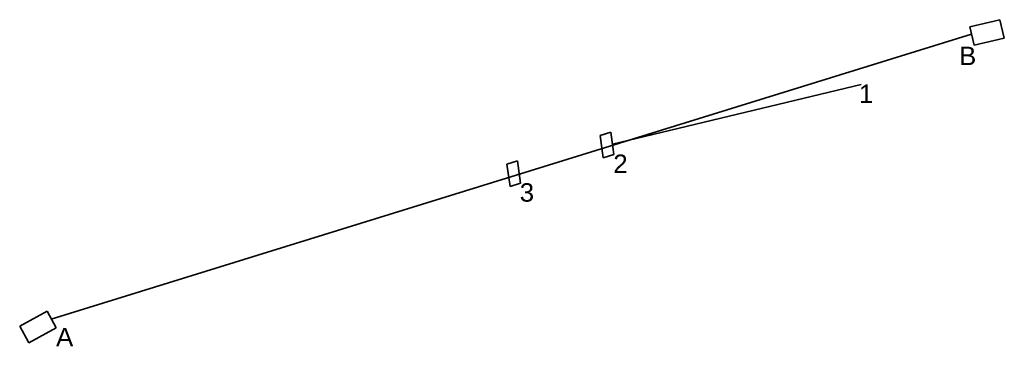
# Model space of a CAD drawing. Header units: metres. Extents: x 7396274.4 to 7396327.7, y 5814161.6 to 5814179.3.
import ezdxf

# ---------------------------------------------------------------- set-up
doc = ezdxf.new("R2010")
doc.units = ezdxf.units.M
doc.layers.add('AKP_KANALIZACJA TELET', color=30, linetype='Continuous', lineweight=35)
doc.layers.add('AKP_SIEĆ ODW PROJ', color=36, linetype='Continuous', lineweight=35)
doc.styles.add('Arial', font='txt', dxfattribs={"height": 1})

msp = doc.modelspace()

# ---------------------------------------------------------------- linework, layer by layer
at = {"layer": 'AKP_KANALIZACJA TELET'}
for p, q in [((7396325.842, 5814178.902), (7396327.48, 5814179.289)), ((7396327.48, 5814179.289), (7396327.716, 5814178.29)), ((7396326.078, 5814177.903), (7396325.842, 5814178.902)), ((7396327.716, 5814178.29), (7396326.078, 5814177.903)), ((7396274.396, 5814162.684), (7396275.875, 5814163.488)), ((7396275.875, 5814163.488), (7396276.365, 5814162.586)), ((7396274.886, 5814161.782), (7396274.396, 5814162.684)), ((7396276.365, 5814162.586), (7396274.886, 5814161.782))]:
    msp.add_line(p, q, dxfattribs=at)
at = {"layer": 'AKP_KANALIZACJA TELET', "ltscale": 2}
msp.add_line((7396276.107, 5814163.062), (7396325.934, 5814178.511), dxfattribs=at)
at = {"layer": 'AKP_SIEĆ ODW PROJ'}
msp.add_line((7396319.97, 5814175.78), (7396306.493, 5814172.55), dxfattribs=at)
at = {"layer": 'AKP_SIEĆ ODW PROJ', "ltscale": 0.5}
for p, q in [((7396306.402, 5814173.19), (7396305.829, 5814173.013)), ((7396305.829, 5814173.013), (7396305.999, 5814171.808)), ((7396306.573, 5814171.985), (7396306.402, 5814173.19)), ((7396305.999, 5814171.808), (7396306.573, 5814171.985)), ((7396301.351, 5814171.634, 0), (7396300.777, 5814171.458, 0)), ((7396300.777, 5814171.458, 0), (7396300.948, 5814170.253, 0)), ((7396301.521, 5814170.429, 0), (7396301.351, 5814171.634, 0)), ((7396300.948, 5814170.253, 0), (7396301.521, 5814170.429, 0))]:
    msp.add_line(p, q, dxfattribs=at)

# ---------------------------------------------------------------- texts
at = {"layer": 'AKP_KANALIZACJA TELET', "style": 'Arial'}
for s, p in [('B', (7396325.268, 5814176.827)), ('A', (7396276.365, 5814161.586))]:
    msp.add_text(s, height=1, dxfattribs=at).set_placement(p)
at = {"layer": 'AKP_SIEĆ ODW PROJ', "style": 'Arial'}
for s, p in [('1', (7396319.847, 5814174.776)), ('2', (7396306.541, 5814170.981)), ('3', (7396301.475, 5814169.425, 0))]:
    msp.add_text(s, height=1, dxfattribs=at).set_placement(p)

doc.saveas('drawing.dxf')
